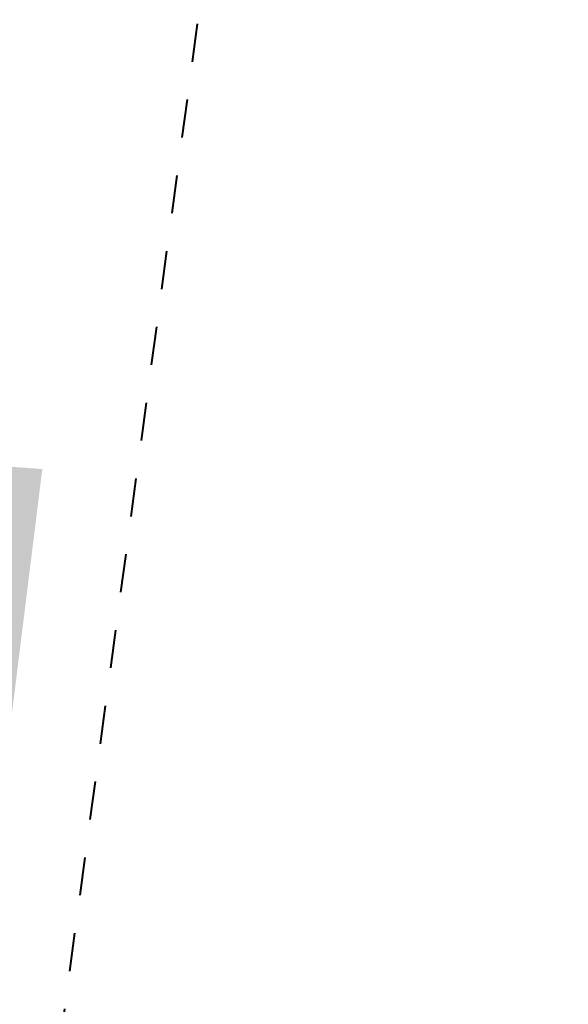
# Model space of a CAD drawing. Header units: inches. Extents: x -433 to 341, y -109 to 237.
# Tile 75 of 256: x -338 to -331, y 14 to 26. Entities that reach past the tile are written whole.
import ezdxf

# ---------------------------------------------------------------- set-up
doc = ezdxf.new("R2010")
doc.units = ezdxf.units.IN
doc.header["$MEASUREMENT"] = 0
doc.linetypes.add('218-500', pattern=[1, 0.5, -0.5])
for name, color, linetype, lineweight in [('1 granica opracowania', 1, '218-500', 40), ('1_mata', 7, 'Continuous', 5), ('1_trawa', 82, 'Continuous', 5)]:
    doc.layers.add(name, color=color, linetype=linetype, lineweight=lineweight)
picture_1 = doc.add_image_def('image1.jpg', size_in_pixel=(9921, 7015))

msp = doc.modelspace()

# ---------------------------------------------------------------- hatches: boundary and pattern name
at = {"layer": '1_trawa'}
h = msp.add_hatch(dxfattribs=at)
h.set_pattern_fill('GRASS', color=256, scale=0.5)
h.set_pattern_definition([(90, (-330.8982, 0), (-0.3535534, 0.3535534), [0.09375, -0.6133568]), (45, (-330.8982, 0), (-0.3535534, 0.3535534), [0.09375, -0.40625]), (135, (-330.8982, 0), (-0.3535534, -0.3535534), [0.09375, -0.40625])])
h.paths.add_polyline_path([(-348.534, 46.002), (-350.518, 34.359), (-350.459, 34.359), (-350.805, 32.751), (-347.068, 32.118), (-347.466, 33.472), (-344.587, 34.318), (-344.405, 36.947), (-345.878, 37.23), (-344.932, 42.14), (-341.986, 41.572), (-342.932, 36.663), (-344.405, 36.947), (-344.587, 34.318), (-344.514, 34.068), (-344.07, 32.558), (-341.818, 33.104), (-338.645, 33.219), (-338.853, 34.8), (-337.359, 34.922), (-335.562, 43.629), (-343.364, 45.189)])
h.paths.add_polyline_path([(-350.805, 32.751), (-351.667, 28.225), (-344.945, 27.019), (-338.427, 28.835), (-338.273, 28.869), (-338.413, 30.156), (-338.585, 33.227), (-341.818, 33.104), (-344.07, 32.558), (-342.896, 28.561), (-345.775, 27.715), (-347.068, 32.118)])
h.paths.add_polyline_path([(-338.805, 12.407), (-337.784, 20.607), (-350.669, 21.556), (-350.538, 24.156), (-357.276, 24.533), (-357.588, 18.94), (-357.04, 18.909), (-356.99, 18.907), (-357.071, 17.411), (-351.581, 17.069), (-351.321, 19.554), (-345.146, 19.274), (-345.517, 13.333)])
h.paths.add_polyline_path([(-357.495, 20.618), (-370.039, 21.188), (-370.52, 12.297), (-360.393, 11.583), (-359.933, 19.106), (-363.299, 19.304), (-363.462, 16.309), (-365.459, 16.417), (-365.54, 14.92), (-369.534, 15.137), (-369.15, 19.65), (-357.586, 18.941)])

# ---------------------------------------------------------------- linework, layer by layer
at = {"layer": '1 granica opracowania'}
msp.add_lwpolyline([(-332.629, 49.592), (-364.881, 55.309), (-376.133, 9.474), (-338.359, 7.105), (-332.629, 49.592)], dxfattribs=at)

# ---------------------------------------------------------------- pictures from other files: only their frames are drawn
at = {"layer": '1_mata'}
image = msp.add_image(picture_1, insert=(-284.186, -108.654), size_in_units=(210.521, 148.857), rotation=90, dxfattribs=dict(at, fade=30))
image.dxf.flags = 7

doc.saveas('drawing.dxf')
